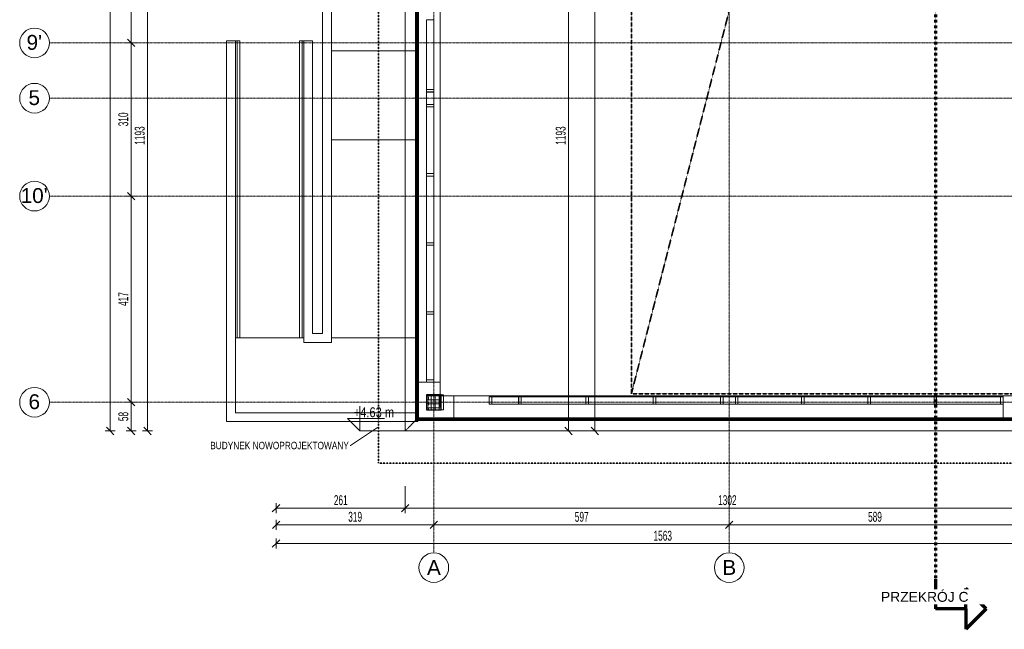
# Model space of a CAD drawing. Header units: millimetres. Extents: x -57350 to 14871, y -25411 to 16830.
# Tile 1 of 66: x -56467 to -36558, y -25411 to -13094. Entities that reach past the tile are written whole.
import ezdxf

# ---------------------------------------------------------------- set-up
doc = ezdxf.new("R2010")
doc.units = ezdxf.units.MM
for name, pattern in [('__FK_przerywana', [3.2004, 1.6002, -1.6002]), ('Abgebrochen', [7.14375, 4.7625, -2.38125]), ('Kreska', [6.35, 3.175, -3.175]), ('Linia siatki', [22.225, 12.7, -3.175, 3.175, -3.175])]:
    doc.linetypes.add(name, pattern=pattern)
for name, color, linetype, lineweight in [('A-ANNO-DIMS', 7, 'Continuous', 5), ('A-ANNO-DIMS-100', 7, 'Continuous', 5), ('A-AREA', 7, 'Continuous', 5), ('A-DETL-MBND', 7, 'Continuous', 5), ('A-FLOR', 7, 'Continuous', 5), ('A-FLOR-HRAL', 7, 'Continuous', 5), ('A-GENM-HDLN', 7, 'Continuous', 5), ('A-GLAZ-CWMG', 7, 'Continuous', 5), ('A-WALL', 7, 'Continuous', 5), ('G-ANNO-DIMS', 7, 'Continuous', 5), ('G-ANNO-SYMB', 7, 'Continuous', 5), ('G-ANNO-TEXT', 7, 'Continuous', 5), ('S-COLS-HDLN', 7, 'Kreska', 5), ('S-COLS-SYMB', 7, 'Continuous', 25), ('S-GRID', 7, 'Continuous', 5), ('S-GRID-IDEN', 7, 'Continuous', 5)]:
    doc.layers.add(name, color=color, linetype=linetype, lineweight=lineweight)
doc.layers.add('A-DETL', color=7, linetype='Continuous', lineweight=5, true_color=0x00a600)
doc.styles.add('Arial', font='arial.ttf', dxfattribs={"height": 200})
doc.styles.add('Arial_1', font='arial.ttf', dxfattribs={"height": 300})
doc.styles.add('Arial_2', font='arial.ttf', dxfattribs={"width": 0.8, "height": 200})
doc.styles.add('Arial_4', font='arial.ttf', dxfattribs={"width": 0.8, "height": 150})
doc.styles.add('Arial_5', font='arial.ttf', dxfattribs={"width": 0.6, "height": 200})
doc.dimstyles.new('standard_wielkość_otworów', dxfattribs={"dimscale": 304.8, "dimtxt": 204.05188, "dimasz": 0.492126, "dimexe": 0.328084, "dimexo": 0.0625, "dimgap": 0, "dimtad": 1, "dimdec": 0, "dimlfac": 0.1, "dimzin": 0, "dimdsep": 46, "dimtxsty": 'Arial_5', "dimblk1": 'OBLIQUE', "dimblk2": 'OBLIQUE', "dimsah": 1, "dimcen": 0.09, "dimazin": 0, "dimtfac": 1, "dimtdec": 4, "dimtix": 1, "dimtmove": 0, "dimatfit": 3, "dimfxl": 0.328084, "dimfxlon": 1, "dimtvp": 1, "dimtolj": 1, "dimtzin": 0, "dimarcsym": 2})

# ---------------------------------------------------------------- blocks, each defined once
blk = doc.blocks.new('Prostokątny szpros - 50 x 150mm-1736145-RZUT PIĘTRA I')
at = {"layer": 'A-GLAZ-CWMG', "color": 253, "true_color": 0xaaaaaa}
for p, q in [((0, 75), (-50, 75)), ((-50, 75), (-50, -75)), ((0, -75), (0, 75)), ((-50, -75), (0, -75))]:
    blk.add_line(p, q, dxfattribs=at)
blk = doc.blocks.new('Prostokątny szpros - 50 x 150mm-1736108-RZUT PIĘTRA I')
at = {"layer": 'A-GLAZ-CWMG', "color": 253, "true_color": 0xaaaaaa}
for p, q in [((25, 75), (-25, 75)), ((-25, 75), (-25, -75)), ((25, -75), (25, 75)), ((-25, -75), (25, -75))]:
    blk.add_line(p, q, dxfattribs=at)
blk = doc.blocks.new('Prostokątny szpros - 50 x 150mm-1766809-RZUT PIĘTRA I')
at = {"layer": 'A-GLAZ-CWMG', "color": 253, "true_color": 0xaaaaaa}
for p, q in [((-48094, 3877), (-48244, 3877)), ((-48244, 3877), (-48244, 3627)), ((-48094, 3627), (-48094, 3877)), ((-48244, 3627), (-48094, 3627))]:
    blk.add_line(p, q, dxfattribs=at)
blk = doc.blocks.new('Prostokątny szpros - 50 x 150mm-1770097-RZUT PIĘTRA I')
at = {"layer": 'A-GLAZ-CWMG', "color": 253, "true_color": 0xaaaaaa}
for p, q in [((-48094, -16253), (-48244, -16253)), ((-48244, -16253), (-48244, -17600)), ((-48094, -17600), (-48094, -16253)), ((-48244, -17600), (-48094, -17600))]:
    blk.add_line(p, q, dxfattribs=at)
blk = doc.blocks.new('Prostokątny szpros - 50 x 150mm-1736293-RZUT PIĘTRA I')
at = {"layer": 'A-GLAZ-CWMG', "color": 253, "true_color": 0xaaaaaa}
for p, q in [((-50, -75), (-50, 75)), ((-50, 75), (0, 75)), ((0, 75), (0, -75)), ((0, -75), (-50, -75))]:
    blk.add_line(p, q, dxfattribs=at)
blk = doc.blocks.new('Prostokątny szpros - 50 x 150mm-1736294-RZUT PIĘTRA I')
at = {"layer": 'A-GLAZ-CWMG', "color": 253, "true_color": 0xaaaaaa}
for p, q in [((0, 75), (-50, 75)), ((-50, 75), (-50, -75)), ((0, -75), (0, 75)), ((-50, -75), (0, -75))]:
    blk.add_line(p, q, dxfattribs=at)
blk = doc.blocks.new('Prostokątny szpros - 50 x 150mm-1768518-RZUT PIĘTRA I')
at = {"layer": 'A-GLAZ-CWMG', "color": 253, "true_color": 0xaaaaaa}
for p, q in [((-46923, -20711), (-46923, -20861)), ((-46378, -20711), (-46923, -20711)), ((-46923, -20861), (-46378, -20861)), ((-46378, -20861), (-46378, -20711))]:
    blk.add_line(p, q, dxfattribs=at)
blk = doc.blocks.new('Prostokątny szpros - 50 x 150mm-1736290-RZUT PIĘTRA I')
at = {"layer": 'A-GLAZ-CWMG', "color": 253, "true_color": 0xaaaaaa}
for p, q in [((25, 75), (-25, 75)), ((-25, 75), (-25, -75)), ((25, -75), (25, 75)), ((-25, -75), (25, -75))]:
    blk.add_line(p, q, dxfattribs=at)
blk = doc.blocks.new('Prostokątny szpros - 50 x 150mm-1769684-RZUT PIĘTRA I')
at = {"layer": 'A-GLAZ-CWMG', "color": 253, "true_color": 0xaaaaaa}
for p, q in [((-37928, -20711), (-37928, -20861)), ((-36633, -20711), (-37928, -20711)), ((-37928, -20861), (-36633, -20861)), ((-36633, -20861), (-36633, -20711))]:
    blk.add_line(p, q, dxfattribs=at)
blk = doc.blocks.new('Prostokątny szpros - 50 x 150mm-1765347-RZUT PIĘTRA I')
at = {"layer": 'A-GLAZ-CWMG', "color": 253, "true_color": 0xaaaaaa}
for p, q in [((-39267, -20711), (-39267, -20861)), ((-37978, -20711), (-39267, -20711)), ((-39267, -20861), (-37978, -20861)), ((-37978, -20861), (-37978, -20711))]:
    blk.add_line(p, q, dxfattribs=at)
blk = doc.blocks.new('Prostokątny szpros - 50 x 150mm-1765290-RZUT PIĘTRA I')
at = {"layer": 'A-GLAZ-CWMG', "color": 253, "true_color": 0xaaaaaa}
for p, q in [((-42245, -20711), (-42245, -20861)), ((-41995, -20711), (-42245, -20711)), ((-42245, -20861), (-41995, -20861)), ((-41995, -20861), (-41995, -20711))]:
    blk.add_line(p, q, dxfattribs=at)
blk = doc.blocks.new('Prostokątny szpros - 50 x 150mm-1765318-RZUT PIĘTRA I')
at = {"layer": 'A-GLAZ-CWMG', "color": 253, "true_color": 0xaaaaaa}
for p, q in [((-43606, -20711), (-43606, -20861)), ((-42295, -20711), (-43606, -20711)), ((-43606, -20861), (-42295, -20861)), ((-42295, -20861), (-42295, -20711))]:
    blk.add_line(p, q, dxfattribs=at)
blk = doc.blocks.new('Prostokątny szpros - 50 x 150mm-1765320-RZUT PIĘTRA I')
at = {"layer": 'A-GLAZ-CWMG', "color": 253, "true_color": 0xaaaaaa}
for p, q in [((-46328, -20711), (-46328, -20861)), ((-45017, -20711), (-46328, -20711)), ((-46328, -20861), (-45017, -20861)), ((-45017, -20861), (-45017, -20711))]:
    blk.add_line(p, q, dxfattribs=at)
blk = doc.blocks.new('Prostokątny szpros - 50 x 150mm-1770099-RZUT PIĘTRA I')
at = {"layer": 'A-GLAZ-CWMG', "color": 253, "true_color": 0xaaaaaa}
for p, q in [((-48094, -19047), (-48244, -19047)), ((-48244, -19047), (-48244, -20369)), ((-48094, -20369), (-48094, -19047)), ((-48244, -20369), (-48094, -20369))]:
    blk.add_line(p, q, dxfattribs=at)
blk = doc.blocks.new('Prostokątny szpros - 50 x 150mm-1766945-RZUT PIĘTRA I')
at = {"layer": 'A-GLAZ-CWMG', "color": 253, "true_color": 0xaaaaaa}
for p, q in [((-48094, 2116), (-48244, 2116)), ((-48244, 2116), (-48244, 705)), ((-48094, 705), (-48094, 2116)), ((-48244, 705), (-48094, 705))]:
    blk.add_line(p, q, dxfattribs=at)
blk = doc.blocks.new('Poręcz - Poręcz-1724559-RZUT PIĘTRA I')
at = {"layer": 'A-FLOR-HRAL', "color": 253, "true_color": 0xaaaaaa}
for p, q in [((-50808, -19524), (-50808, -13524)), ((-50758, -19524), (-50758, -13524))]:
    blk.add_line(p, q, dxfattribs=at)
at = {"layer": 'A-FLOR-HRAL', "color": 253, "true_color": 0xaaaaaa, "flags": 128}
for points in [[(-50758, -13524), (-50759, -13524), (-50762, -13524), (-50766, -13524), (-50771, -13524), (-50777, -13524), (-50783, -13524), (-50790, -13524), (-50796, -13524), (-50801, -13524), (-50805, -13524), (-50808, -13524), (-50808, -13524)], [(-50723, -13524), (-50727, -13524), (-50733, -13524), (-50740, -13524), (-50746, -13524), (-50751, -13524), (-50755, -13524), (-50758, -13524), (-50758, -13524)]]:
    blk.add_lwpolyline(points, dxfattribs=at)
blk = doc.blocks.new('Poręcz - Poręcz-1734807-RZUT PIĘTRA I')
at = {"layer": 'A-FLOR-HRAL', "color": 253, "true_color": 0xaaaaaa}
for p, q in [((-52068, -13524), (-52068, -19524)), ((-52018, -13524), (-52018, -19524))]:
    blk.add_line(p, q, dxfattribs=at)
at = {"layer": 'A-FLOR-HRAL', "color": 253, "true_color": 0xaaaaaa, "flags": 128}
for points in [[(-52068, -13524), (-52069, -13524), (-52072, -13524), (-52076, -13524), (-52081, -13524), (-52087, -13524), (-52093, -13524), (-52100, -13524), (-52103, -13524)], [(-52018, -13524), (-52019, -13524), (-52022, -13524), (-52026, -13524), (-52031, -13524), (-52037, -13524), (-52043, -13524), (-52050, -13524), (-52056, -13524), (-52061, -13524), (-52065, -13524), (-52068, -13524), (-52068, -13524)]]:
    blk.add_lwpolyline(points, dxfattribs=at)
blk = doc.blocks.new('Prostokątny szpros - 50 x 150mm-1765349-RZUT PIĘTRA I')
at = {"layer": 'A-GLAZ-CWMG', "color": 253, "true_color": 0xaaaaaa}
for p, q in [((-41945, -20711), (-41945, -20861)), ((-40656, -20711), (-41945, -20711)), ((-41945, -20861), (-40656, -20861)), ((-40656, -20861), (-40656, -20711))]:
    blk.add_line(p, q, dxfattribs=at)
blk = doc.blocks.new('Modele ogólne 1 - Modele ogólne 1-1641072-RZUT PIĘTRA I')
at = {"layer": 'A-DETL-MBND'}
for p, q in [((-48405, -21136), (-48405, -9208)), ((-48673, -9476), (-48673, -21404)), ((-35921, -21136), (-48405, -21136)), ((-48673, -21404), (-35653, -21404))]:
    blk.add_line(p, q, dxfattribs=at)
at = {"layer": 'A-GENM-HDLN'}
for p, q in [((-48463, -21194), (-48463, -9266)), ((-48463, -21194), (-48463, -9266)), ((-48453, -9256), (-48453, -21184)), ((-48443, -9246), (-48443, -21174)), ((-48433, -21164), (-48433, -9236)), ((-48433, -21164), (-48433, -9236)), ((-48423, -9226), (-48423, -21154)), ((-48670, -21401), (-48670, -9473)), ((-35864, -21194), (-48463, -21194)), ((-35863, -21194), (-48463, -21194)), ((-48453, -21184), (-35873, -21184)), ((-48443, -21174), (-35883, -21174)), ((-35894, -21164), (-48433, -21164)), ((-35893, -21164), (-48433, -21164)), ((-48423, -21154), (-35903, -21154)), ((-35657, -21401), (-48670, -21401))]:
    blk.add_line(p, q, dxfattribs=at)
blk.add_open_spline([(-48670, -21401), (-48664, -21394), (-48650, -21381), (-48631, -21362), (-48615, -21346), (-48603, -21334), (-48590, -21321), (-48576, -21307), (-48559, -21290), (-48543, -21274), (-48523, -21254), (-48502, -21233), (-48482, -21213), (-48469, -21200), (-48464, -21195), (-48464, -21194)], degree=3, knots=[-1, -1, -1, -1, -0.9375, -0.875, -0.8125, -0.78125, -0.75, -0.6875, -0.625, -0.5625, -0.5, -0.375, -0.25, -0.125, 0, 0, 0, 0], dxfattribs=at)
for points in [[(-48464, -21194), (-48463, -21194), (-48463, -21194), (-48463, -21194)], [(-48463, -21194), (-48463, -21194), (-48463, -21194), (-48463, -21194)], [(-48443, -21174), (-48441, -21172), (-48436, -21167), (-48433, -21164), (-48433, -21164), (-48433, -21164)], [(-48673, -21404), (-48673, -21404), (-48672, -21403), (-48671, -21402), (-48670, -21401)]]:
    blk.add_open_spline(points, degree=3, dxfattribs=at)
blk = doc.blocks.new('SKo Słup prefabrykowany ___FK_04_0 - S1 30X30-V7-RZUT PIĘTRA I')
at = {"layer": 'S-COLS-HDLN', "linetype": 'Continuous'}
h = blk.add_hatch(dxfattribs=at)
h.set_pattern_fill('FP_4', color=256, style=0, pattern_type=2)
h.set_pattern_definition([(0, (48093.416, 20824.41), (0, 80), []), (90, (48093.416, 20824.41), (-80, 5e-15), [])])
h.paths.add_polyline_path([(150, -150), (150, 150), (-150, 150), (-150, -150)])
at = {"layer": 'S-COLS-SYMB'}
for p, q in [((-150, 150), (-150, -150)), ((150, 150), (-150, 150)), ((150, -150), (150, 150)), ((-150, -150), (150, -150))]:
    blk.add_line(p, q, dxfattribs=at)
blk = doc.blocks.new('Siatka - SOsi_Sybol osi-348494-RZUT PIĘTRA I')
at = {"layer": 'S-GRID-IDEN', "color": 142, "true_color": 0x0080c0}
blk.add_circle((0, 0), 3, dxfattribs=at)
blk = doc.blocks.new('DIMBLOCK141-RZUT PIĘTRA I')
at = {"layer": 'A-ANNO-DIMS-100', "color": 250, "true_color": 0x303030, "transparency": 16777216}
for p, q in [((-54636, 10416), (-54736, 10416)), ((-54636, 10416), (-54711, 10491)), ((-54636, 10416), (-54636, -21404)), ((-54636, 10416), (-54561, 10341)), ((-54636, 10416), (-54536, 10416)), ((-54636, -21404), (-54736, -21404)), ((-54636, -21404), (-54711, -21329)), ((-54636, -21404), (-54561, -21479)), ((-54636, -21404), (-54536, -21404))]:
    blk.add_line(p, q, dxfattribs=at)
at = {"layer": 'A-ANNO-DIMS-100', "color": 0, "transparency": 16777216, "insert": (-54896, -5676), "char_height": 200, "width": 436.98, "attachment_point": 1, "rotation": 90, "line_spacing_factor": 0.941778, "style": 'Arial_5'}
blk.add_mtext('3182', dxfattribs=at)
blk = doc.blocks.new('_Oblique')
at = {"color": 0, "linetype": 'ByBlock', "lineweight": -2}
blk.add_line((-0.5, -0.5), (0.5, 0.5), dxfattribs=at)
blk = doc.blocks.new('DIMBLOCK151-RZUT PIĘTRA I')
at = {"layer": 'A-ANNO-DIMS-100', "color": 250, "true_color": 0x303030, "transparency": 16777216}
for p, q in [((-54212, -11194), (-54287, -11119)), ((-54212, -11194), (-54312, -11194)), ((-54212, -11194), (-54212, -13564)), ((-54212, -11194), (-54137, -11269)), ((-54212, -11194), (-54112, -11194)), ((-54212, -13564), (-54287, -13489)), ((-54212, -13564), (-54312, -13564)), ((-54212, -13564), (-54137, -13639)), ((-54212, -13564), (-54112, -13564))]:
    blk.add_line(p, q, dxfattribs=at)
at = {"layer": 'A-ANNO-DIMS-100', "color": 0, "transparency": 16777216, "insert": (-54472, -12516), "char_height": 200, "width": 327.74, "attachment_point": 1, "rotation": 90, "line_spacing_factor": 0.941778, "style": 'Arial_5'}
blk.add_mtext('237', dxfattribs=at)
blk = doc.blocks.new('DIMBLOCK152-RZUT PIĘTRA I')
at = {"layer": 'A-ANNO-DIMS-100', "color": 250, "true_color": 0x303030, "transparency": 16777216}
for p, q in [((-54212, -13564), (-54287, -13489)), ((-54212, -13564), (-54312, -13564)), ((-54212, -13564), (-54212, -16659)), ((-54212, -13564), (-54137, -13639)), ((-54212, -13564), (-54112, -13564)), ((-54212, -16659), (-54312, -16659)), ((-54212, -16659), (-54287, -16584)), ((-54212, -16659), (-54137, -16734)), ((-54212, -16659), (-54112, -16659))]:
    blk.add_line(p, q, dxfattribs=at)
at = {"layer": 'A-ANNO-DIMS-100', "color": 0, "transparency": 16777216, "insert": (-54472, -15248), "char_height": 200, "width": 327.74, "attachment_point": 1, "rotation": 90, "line_spacing_factor": 0.941778, "style": 'Arial_5'}
blk.add_mtext('310', dxfattribs=at)
blk = doc.blocks.new('DIMBLOCK153-RZUT PIĘTRA I')
at = {"layer": 'A-ANNO-DIMS-100', "color": 250, "true_color": 0x303030, "transparency": 16777216}
for p, q in [((-54212, -16659), (-54312, -16659)), ((-54212, -16659), (-54287, -16584)), ((-54212, -16659), (-54212, -20824)), ((-54212, -16659), (-54137, -16734)), ((-54212, -16659), (-54112, -16659)), ((-54212, -20824), (-54312, -20824)), ((-54212, -20824), (-54287, -20749)), ((-54212, -20824), (-54137, -20899)), ((-54212, -20824), (-54112, -20824))]:
    blk.add_line(p, q, dxfattribs=at)
at = {"layer": 'A-ANNO-DIMS-100', "color": 0, "transparency": 16777216, "insert": (-54472, -18878), "char_height": 200, "width": 327.74, "attachment_point": 1, "rotation": 90, "line_spacing_factor": 0.941778, "style": 'Arial_5'}
blk.add_mtext('417', dxfattribs=at)
blk = doc.blocks.new('DIMBLOCK154-RZUT PIĘTRA I')
at = {"layer": 'A-ANNO-DIMS-100', "color": 250, "true_color": 0x303030, "transparency": 16777216}
for p, q in [((-54212, -20824), (-54312, -20824)), ((-54212, -20824), (-54287, -20749)), ((-54212, -20824), (-54212, -21404)), ((-54212, -20824), (-54137, -20899)), ((-54212, -20824), (-54112, -20824)), ((-54212, -21404), (-54312, -21404)), ((-54212, -21404), (-54287, -21329)), ((-54212, -21404), (-54137, -21479)), ((-54212, -21404), (-54112, -21404))]:
    blk.add_line(p, q, dxfattribs=at)
at = {"layer": 'A-ANNO-DIMS-100', "color": 0, "transparency": 16777216, "insert": (-54472, -21205), "char_height": 200, "width": 218.49, "attachment_point": 1, "rotation": 90, "line_spacing_factor": 0.941778, "style": 'Arial_5'}
blk.add_mtext('58', dxfattribs=at)
blk = doc.blocks.new('DIMBLOCK157-RZUT PIĘTRA I')
at = {"layer": 'A-ANNO-DIMS-100', "color": 250, "true_color": 0x303030, "transparency": 16777216}
for p, q in [((-53881, -9476), (-53981, -9476)), ((-53881, -9476), (-53956, -9401)), ((-53881, -9476), (-53881, -21404)), ((-53881, -9476), (-53806, -9551)), ((-53881, -9476), (-53781, -9476)), ((-53881, -21404), (-53981, -21404)), ((-53881, -21404), (-53956, -21329)), ((-53881, -21404), (-53806, -21479)), ((-53881, -21404), (-53781, -21404))]:
    blk.add_line(p, q, dxfattribs=at)
at = {"layer": 'A-ANNO-DIMS-100', "color": 0, "transparency": 16777216, "insert": (-54141, -15622), "char_height": 200, "width": 436.98, "attachment_point": 1, "rotation": 90, "line_spacing_factor": 0.941778, "style": 'Arial_5'}
blk.add_mtext('1193', dxfattribs=at)
blk = doc.blocks.new('DIMBLOCK158-RZUT PIĘTRA I')
at = {"layer": 'A-ANNO-DIMS-100', "color": 250, "true_color": 0x303030, "transparency": 16777216}
for p, q in [((-48673, -22962), (-48673, -22520)), ((-51284, -22962), (-51284, -22862)), ((-51284, -22962), (-51209, -22887)), ((-48673, -22962), (-48598, -22887)), ((-51284, -22962), (-51359, -23037)), ((-51284, -22962), (-48673, -22962)), ((-51284, -22962), (-51284, -23062)), ((-48673, -22962), (-48748, -23037)), ((-48673, -22962), (-48673, -23062))]:
    blk.add_line(p, q, dxfattribs=at)
at = {"layer": 'A-ANNO-DIMS-100', "color": 0, "transparency": 16777216, "insert": (-50115, -22702), "char_height": 200, "width": 327.74, "attachment_point": 1, "line_spacing_factor": 0.941778, "style": 'Arial_5'}
blk.add_mtext('261', dxfattribs=at)
blk = doc.blocks.new('DIMBLOCK159-RZUT PIĘTRA I')
at = {"layer": 'A-ANNO-DIMS-100', "color": 250, "true_color": 0x303030, "transparency": 16777216}
for p, q in [((-48673, -22962), (-48673, -22520)), ((-48673, -22962), (-48598, -22887)), ((-35653, -22962), (-35653, -22862)), ((-35653, -22962), (-35578, -22887)), ((-48673, -22962), (-48748, -23037)), ((-48673, -22962), (-35653, -22962)), ((-48673, -22962), (-48673, -23062)), ((-35653, -22962), (-35728, -23037)), ((-35653, -22962), (-35653, -23062))]:
    blk.add_line(p, q, dxfattribs=at)
at = {"layer": 'A-ANNO-DIMS-100', "color": 0, "transparency": 16777216, "insert": (-42345, -22702), "char_height": 200, "width": 436.98, "attachment_point": 1, "line_spacing_factor": 0.941778, "style": 'Arial_5'}
blk.add_mtext('1302', dxfattribs=at)
blk = doc.blocks.new('DIMBLOCK160-RZUT PIĘTRA I')
at = {"layer": 'A-ANNO-DIMS-100', "color": 250, "true_color": 0x303030, "transparency": 16777216}
for p, q in [((-51281, -23298), (-51281, -23198)), ((-51281, -23298), (-51206, -23223)), ((-48093, -23298), (-48093, -23198)), ((-48093, -23298), (-48018, -23223)), ((-51281, -23298), (-51356, -23373)), ((-51281, -23298), (-48093, -23298)), ((-51281, -23298), (-51281, -23398)), ((-48093, -23298), (-48168, -23373)), ((-48093, -23298), (-48093, -23398))]:
    blk.add_line(p, q, dxfattribs=at)
at = {"layer": 'A-ANNO-DIMS-100', "color": 0, "transparency": 16777216, "insert": (-49824, -23038), "char_height": 200, "width": 327.74, "attachment_point": 1, "line_spacing_factor": 0.941778, "style": 'Arial_5'}
blk.add_mtext('319', dxfattribs=at)
blk = doc.blocks.new('DIMBLOCK161-RZUT PIĘTRA I')
at = {"layer": 'A-ANNO-DIMS-100', "color": 250, "true_color": 0x303030, "transparency": 16777216}
for p, q in [((-48093, -23298), (-48093, -23198)), ((-48093, -23298), (-48018, -23223)), ((-42120, -23298), (-42120, -23198)), ((-42120, -23298), (-42045, -23223)), ((-48093, -23298), (-48168, -23373)), ((-48093, -23298), (-42120, -23298)), ((-48093, -23298), (-48093, -23398)), ((-42120, -23298), (-42195, -23373)), ((-42120, -23298), (-42120, -23398))]:
    blk.add_line(p, q, dxfattribs=at)
at = {"layer": 'A-ANNO-DIMS-100', "color": 0, "transparency": 16777216, "insert": (-45243, -23038), "char_height": 200, "width": 327.74, "attachment_point": 1, "line_spacing_factor": 0.941778, "style": 'Arial_5'}
blk.add_mtext('597', dxfattribs=at)
blk = doc.blocks.new('DIMBLOCK162-RZUT PIĘTRA I')
at = {"layer": 'A-ANNO-DIMS-100', "color": 250, "true_color": 0x303030, "transparency": 16777216}
for p, q in [((-42120, -23298), (-42120, -23198)), ((-42120, -23298), (-42045, -23223)), ((-36233, -23298), (-36233, -23198)), ((-36233, -23298), (-36158, -23223)), ((-42120, -23298), (-42195, -23373)), ((-42120, -23298), (-36233, -23298)), ((-42120, -23298), (-42120, -23398)), ((-36233, -23298), (-36308, -23373)), ((-36233, -23298), (-36233, -23398))]:
    blk.add_line(p, q, dxfattribs=at)
at = {"layer": 'A-ANNO-DIMS-100', "color": 0, "transparency": 16777216, "insert": (-39313, -23038), "char_height": 200, "width": 327.74, "attachment_point": 1, "line_spacing_factor": 0.941778, "style": 'Arial_5'}
blk.add_mtext('589', dxfattribs=at)
blk = doc.blocks.new('DIMBLOCK164-RZUT PIĘTRA I')
at = {"layer": 'A-ANNO-DIMS-100', "color": 250, "true_color": 0x303030, "transparency": 16777216}
for p, q in [((-51284, -23679), (-51359, -23754)), ((-51284, -23679), (-51284, -23579)), ((-51284, -23679), (-51209, -23604)), ((-51284, -23679), (-35653, -23679)), ((-51284, -23679), (-51284, -23779)), ((-35653, -23679), (-35728, -23754)), ((-35653, -23679), (-35653, -23579)), ((-35653, -23679), (-35578, -23604)), ((-35653, -23679), (-35653, -23779))]:
    blk.add_line(p, q, dxfattribs=at)
at = {"layer": 'A-ANNO-DIMS-100', "color": 0, "transparency": 16777216, "insert": (-43651, -23420), "char_height": 200, "width": 436.98, "attachment_point": 1, "line_spacing_factor": 0.941778, "style": 'Arial_5'}
blk.add_mtext('1563', dxfattribs=at)
blk = doc.blocks.new('Rzędne punktów - Znacznik rzędnej-348474-RZUT PIĘTRA I')
at = {"layer": 'G-ANNO-DIMS'}
for p, q in [((0, 0), (0, 5)), ((-2.5, 2.5), (0, 0)), ((-2.5, 2.5), (5, 2.5))]:
    blk.add_line(p, q, dxfattribs=at)
blk = doc.blocks.new('Przekrój - znacznik przekroju strzałka-348499-RZUT PIĘTRA I')
at = {"layer": 'G-ANNO-SYMB', "lineweight": 70}
for p, q in [((-6, 10.22), (-10.11, 6.11)), ((-6, 10.22), (-1.89, 6.11)), ((-6, 6.11), (-10.11, 6.11)), ((-6, 6.11), (-6, 0)), ((-6, 6.11), (-1.89, 6.11)), ((0, 0), (-6, 0))]:
    blk.add_line(p, q, dxfattribs=at)
blk = doc.blocks.new('DIMBLOCK263-RZUT PIĘTRA I')
at = {"layer": 'A-ANNO-DIMS-100', "color": 250, "true_color": 0x303030, "transparency": 16777216}
for p, q in [((-44836, 10416), (-44936, 10416)), ((-44836, 10416), (-44911, 10491)), ((-44836, 10416), (-44836, -21404)), ((-44836, 10416), (-44761, 10341)), ((-44836, 10416), (-44736, 10416)), ((-44836, -21404), (-44936, -21404)), ((-44836, -21404), (-44911, -21329)), ((-44836, -21404), (-44761, -21479)), ((-44836, -21404), (-44736, -21404))]:
    blk.add_line(p, q, dxfattribs=at)
at = {"layer": 'A-ANNO-DIMS-100', "color": 0, "transparency": 16777216, "insert": (-45096, -5676), "char_height": 200, "width": 436.98, "attachment_point": 1, "rotation": 90, "line_spacing_factor": 0.941778, "style": 'Arial_5'}
blk.add_mtext('3182', dxfattribs=at)
blk = doc.blocks.new('DIMBLOCK264-RZUT PIĘTRA I')
at = {"layer": 'A-ANNO-DIMS-100', "color": 250, "true_color": 0x303030, "transparency": 16777216}
for p, q in [((-45369, -9476), (-45469, -9476)), ((-45369, -9476), (-45444, -9401)), ((-45369, -21404), (-45369, -9476)), ((-45369, -9476), (-45294, -9551)), ((-45369, -9476), (-45269, -9476)), ((-45369, -21404), (-45469, -21404)), ((-45369, -21404), (-45444, -21329)), ((-45369, -21404), (-45294, -21479)), ((-45369, -21404), (-45269, -21404))]:
    blk.add_line(p, q, dxfattribs=at)
at = {"layer": 'A-ANNO-DIMS-100', "color": 0, "transparency": 16777216, "insert": (-45629, -15622), "char_height": 200, "width": 436.98, "attachment_point": 1, "rotation": 90, "line_spacing_factor": 0.941778, "style": 'Arial_5'}
blk.add_mtext('1193', dxfattribs=at)

msp = doc.modelspace()

# ---------------------------------------------------------------- linework, layer by layer
at = {"layer": 'A-AREA', "color": 253, "true_color": 0xaaaaaa}
for p, q in [((-47963.41602, -20694.40745), (-48188.41602, -20694.40745)), ((-47963.41602, -20919.40745), (-47963.41602, -20694.40745))]:
    msp.add_line(p, q, dxfattribs=at)
at = {"layer": 'A-DETL', "color": 1, "linetype": 'Abgebrochen', "lineweight": 35, "true_color": 0xff0000}
for p, q in [((-44099.41602, 9667.59255), (-44099.41602, -20656.40745)), ((-36353.41602, 9667.59255), (-44099.41602, -20656.40745)), ((-44099.41602, -20656.40745), (-36353.41602, -20656.40745))]:
    msp.add_line(p, q, dxfattribs=at)
at = {"layer": 'A-DETL', "color": 4, "linetype": '__FK_przerywana', "lineweight": 35, "true_color": 0x00ffff}
for p, q in [((-49213.41602, -11959.40745), (-49213.41602, -22054.40745)), ((-49213.41602, -22054.40745), (-34413.41602, -22054.40745))]:
    msp.add_line(p, q, dxfattribs=at)
at = {"layer": 'A-FLOR', "color": 253, "true_color": 0xaaaaaa}
for p, q in [((-47963.41602, -20694.40745), (-47963.41602, 9705.59255)), ((-48413.41602, -9224.40745), (-48413.41602, -21034.40745)), ((-48413.41602, -13724.40745), (-50163.41602, -13724.40745)), ((-50163.41602, -15524.40745), (-48413.41602, -15524.40745)), ((-52103.41602, -19524.40745), (-50723.41602, -19524.40745)), ((-48413.41602, -19524.40745), (-50163.41602, -19524.40745)), ((-36363.41602, -20694.40745), (-47963.41602, -20694.40745))]:
    msp.add_line(p, q, dxfattribs=at)
at = {"layer": 'A-WALL', "color": 253, "true_color": 0xaaaaaa}
for p, q in [((-50343.41602, -9224.40745), (-50343.41602, -19434.40745)), ((-50163.41602, -19614.40745), (-50163.41602, -9224.40745)), ((-52283.41602, -13524.40745), (-52283.41602, -21214.40745)), ((-52283.41602, -13524.40745), (-52103.41602, -13524.40745)), ((-52103.41602, -21034.40745), (-52103.41602, -13524.40745)), ((-50723.41602, -13524.40745), (-50723.41602, -19614.40745)), ((-50723.41602, -13524.40745), (-50543.41602, -13524.40745)), ((-50543.41602, -19434.40745), (-50543.41602, -13524.40745)), ((-50343.41602, -19434.40745), (-50543.41602, -19434.40745)), ((-50723.41602, -19614.40745), (-50163.41602, -19614.40745)), ((-47963.41602, -20419.40745), (-48413.41602, -20419.40745)), ((-47900.41602, -20694.40745), (-47900.41602, -20974.40745)), ((-47688.41602, -20694.40745), (-47688.41602, -21144.40745)), ((-36583.41602, -20694.40745), (-36583.41602, -21144.40745)), ((-48413.41602, -21034.40745), (-52103.41602, -21034.40745)), ((-48413.41602, -21034.40745), (-48413.41602, -21214.40745)), ((-47900.41602, -20974.40745), (-47963.41602, -20974.40745)), ((-52283.41602, -21214.40745), (-48413.41602, -21214.40745)), ((-48413.41602, -21144.40745), (-35913.41602, -21144.40745))]:
    msp.add_line(p, q, dxfattribs=at)
at = {"layer": 'G-ANNO-DIMS', "color": 1, "true_color": 0xff0000}
msp.add_line((-48673.41602, -21404.40745), (-49590.24833, -21404.40745), dxfattribs=at)
at = {"layer": 'G-ANNO-SYMB', "linetype": 'Kreska', "lineweight": 70}
msp.add_line((-37949.42839, 15722.46911), (-37949.42839, -24399.8405), dxfattribs=at)
at = {"layer": 'G-ANNO-TEXT', "color": 4, "true_color": 0x00ffff}
for p, q in [((-49232.6426, -21332.98203), (-49778.55372, -21697.88852)), ((-49778.55372, -21697.88852), (-49783.51205, -21697.88852))]:
    msp.add_line(p, q, dxfattribs=at)
at = {"layer": 'S-COLS-HDLN'}
msp.add_line((-48200.41602, -20974.40745), (-48200.41602, -20674.40745), dxfattribs=at)
at = {"layer": 'S-COLS-SYMB', "lineweight": 18}
for p, q in [((-47943.41602, -20674.40745), (-47900.41602, -20674.40745)), ((-47900.41602, -20674.40745), (-47900.41602, -20694.40745)), ((-47900.41602, -20694.40745), (-47900.41602, -20974.40745)), ((-47900.41602, -20974.40745), (-47943.41602, -20974.40745))]:
    msp.add_line(p, q, dxfattribs=at)
at = {"layer": 'S-GRID', "linetype": 'Linia siatki'}
for p, q in [((-48093.41602, 15853.26345), (-48093.41602, -23865.32553)), ((-42120.41602, 15853.26345), (-42120.41602, -23865.32553)), ((-55866.74056, -13564.40745), (1287.74041, -13564.40745)), ((-55866.74056, -14680.40745), (1287.74041, -14680.40745)), ((-55866.74056, -16659.40745), (1287.74041, -16659.40745)), ((-55866.74056, -20824.40745), (1287.74041, -20824.40745))]:
    msp.add_line(p, q, dxfattribs=at)

# ---------------------------------------------------------------- block references
at = {"layer": 'A-FLOR-HRAL', "color": 253, "true_color": 0xaaaaaa}
for name in ['Poręcz - Poręcz-1734807-RZUT PIĘTRA I', 'Poręcz - Poręcz-1724559-RZUT PIĘTRA I']:
    msp.add_blockref(name, (0, 0), dxfattribs=at)
at = {"layer": 'A-GENM-HDLN'}
msp.add_blockref('Modele ogólne 1 - Modele ogólne 1-1641072-RZUT PIĘTRA I', (0, 0), dxfattribs=at)
at = {"layer": 'A-GLAZ-CWMG', "color": 253, "true_color": 0xaaaaaa}
for name, p in [('Prostokątny szpros - 50 x 150mm-1766945-RZUT PIĘTRA I', (0, -15210)), ('Prostokątny szpros - 50 x 150mm-1766809-RZUT PIĘTRA I', (0, -18432)), ('Prostokątny szpros - 50 x 150mm-1770097-RZUT PIĘTRA I', (0, 1397.25)), ('Prostokątny szpros - 50 x 150mm-1770097-RZUT PIĘTRA I', (0, 0)), ('Prostokątny szpros - 50 x 150mm-1770097-RZUT PIĘTRA I', (0, -1397.25)), ('Prostokątny szpros - 50 x 150mm-1770099-RZUT PIĘTRA I', (0, 0)), ('Prostokątny szpros - 50 x 150mm-1768518-RZUT PIĘTRA I', (0, 0)), ('Prostokątny szpros - 50 x 150mm-1765320-RZUT PIĘTRA I', (0, 0)), ('Prostokątny szpros - 50 x 150mm-1765320-RZUT PIĘTRA I', (1360.75, 0)), ('Prostokątny szpros - 50 x 150mm-1765318-RZUT PIĘTRA I', (0, 0)), ('Prostokątny szpros - 50 x 150mm-1765290-RZUT PIĘTRA I', (0, 0)), ('Prostokątny szpros - 50 x 150mm-1765349-RZUT PIĘTRA I', (0, 0)), ('Prostokątny szpros - 50 x 150mm-1765347-RZUT PIĘTRA I', (-1339.25, 0)), ('Prostokątny szpros - 50 x 150mm-1765347-RZUT PIĘTRA I', (0, 0)), ('Prostokątny szpros - 50 x 150mm-1769684-RZUT PIĘTRA I', (0, 0))]:
    msp.add_blockref(name, p, dxfattribs=at)
at = {"layer": 'A-GLAZ-CWMG', "color": 253, "true_color": 0xaaaaaa, "extrusion": (0, 0, -1)}
for name, p, rotation in [('Prostokątny szpros - 50 x 150mm-1736108-RZUT PIĘTRA I', (48169.41602, -14530.40745), 270.0000000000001), ('Prostokątny szpros - 50 x 150mm-1736108-RZUT PIĘTRA I', (48169.41602, -14830.40745), 270.0000000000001), ('Prostokątny szpros - 50 x 150mm-1736108-RZUT PIĘTRA I', (48169.41602, -16227.65745), 270.0000000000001), ('Prostokątny szpros - 50 x 150mm-1736108-RZUT PIĘTRA I', (48169.41602, -17624.90745), 270.0000000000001), ('Prostokątny szpros - 50 x 150mm-1736108-RZUT PIĘTRA I', (48169.41602, -19022.15745), 270.0000000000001), ('Prostokątny szpros - 50 x 150mm-1736145-RZUT PIĘTRA I', (48169.41602, -20419.40745), 270.0000000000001), ('Prostokątny szpros - 50 x 150mm-1736108-RZUT PIĘTRA I', (46352.66602, -20786.40745), 180), ('Prostokątny szpros - 50 x 150mm-1736108-RZUT PIĘTRA I', (44991.91602, -20786.40745), 180), ('Prostokątny szpros - 50 x 150mm-1736290-RZUT PIĘTRA I', (43631.16602, -20786.40745), 180), ('Prostokątny szpros - 50 x 150mm-1736290-RZUT PIĘTRA I', (42270.41602, -20786.40745), 180), ('Prostokątny szpros - 50 x 150mm-1736108-RZUT PIĘTRA I', (41970.41602, -20786.40745), 180), ('Prostokątny szpros - 50 x 150mm-1736290-RZUT PIĘTRA I', (40631.16602, -20786.40745), 180), ('Prostokątny szpros - 50 x 150mm-1736290-RZUT PIĘTRA I', (39291.91602, -20786.40745), 180), ('Prostokątny szpros - 50 x 150mm-1736290-RZUT PIĘTRA I', (37952.66602, -20786.40745), 180), ('Prostokątny szpros - 50 x 150mm-1736294-RZUT PIĘTRA I', (36583.41602, -20786.40745), 180)]:
    msp.add_blockref(name, p, dxfattribs=dict(at, rotation=rotation))
at = {"layer": 'A-GLAZ-CWMG', "color": 253, "true_color": 0xaaaaaa, "rotation": 180}
msp.add_blockref('Prostokątny szpros - 50 x 150mm-1736293-RZUT PIĘTRA I', (-46973.41602, -20786.40745), dxfattribs=at)
at = {"layer": 'G-ANNO-DIMS', "xscale": 99.99999999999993, "yscale": 99.99999999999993, "zscale": 99.99999999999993}
msp.add_blockref('Rzędne punktów - Znacznik rzędnej-348474-RZUT PIĘTRA I', (-49590.24833, -21404.40745), dxfattribs=at)
at = {"layer": 'G-ANNO-SYMB', "lineweight": 70, "extrusion": (0, 0, -1), "xscale": 99.99999999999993, "yscale": 99.99999999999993, "zscale": 99.99999999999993, "rotation": 90.00000000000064}
msp.add_blockref('Przekrój - znacznik przekroju strzałka-348499-RZUT PIĘTRA I', (37949.42839, -24399.8405), dxfattribs=at)
at = {"layer": 'S-COLS-HDLN'}
msp.add_blockref('SKo Słup prefabrykowany ___FK_04_0 - S1 30X30-V7-RZUT PIĘTRA I', (-48093.41602, -20824.40745), dxfattribs=at)
at = {"layer": 'S-GRID-IDEN', "color": 142, "true_color": 0x0080c0, "xscale": 99.99999999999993, "yscale": 99.99999999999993, "zscale": 99.99999999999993}
for p, rotation in [((-56166.74056, -13564.40745), 269.9999999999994), ((-56166.74056, -14680.40745), 269.9999999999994), ((-56166.74056, -16659.40745), 269.9999999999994), ((-56166.74056, -20824.40745), 269.9999999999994), ((-48093.41602, -24165.32553), 180), ((-42120.41602, -24165.32553), 180)]:
    msp.add_blockref('Siatka - SOsi_Sybol osi-348494-RZUT PIĘTRA I', p, dxfattribs=dict(at, rotation=rotation))

# ---------------------------------------------------------------- texts
at = {"layer": 'G-ANNO-DIMS', "color": 1, "true_color": 0xff0000, "insert": (-49711.19357, -20925.34374), "char_height": 200, "width": 962.2685768, "attachment_point": 1, "line_spacing_factor": 0.941778, "style": 'Arial_2'}
msp.add_mtext('+4.63 m', dxfattribs=at)
at = {"layer": 'G-ANNO-TEXT', "color": 4, "true_color": 0x00ffff, "insert": (-52614.55372, -21622.88852), "char_height": 150, "width": 3431.2225, "attachment_point": 1, "style": 'Arial_4'}
msp.add_mtext('BUDYNEK NOWOPROJEKTOWANY', dxfattribs=at)
at = {"layer": 'S-GRID-IDEN', "color": 142, "true_color": 0x0080c0, "char_height": 300, "attachment_point": 1, "style": 'Arial_1'}
for s, insert, width in [("9'", (-56328.28597, -13402.51464), 384.81), ('\\fArial|b0|i0|c238|p34|;5', (-56288.78597, -14518.51464), 288.6075), ("10'", (-56447.28597, -16497.51464), 673.4175), ('\\fArial|b0|i0|c238|p34|;6', (-56288.78597, -20662.51464), 288.6075), ('\\fArial|b0|i0|c238|p34|;A', (-48231.37738, -24011.42596), 344.725625), ('\\fArial|b0|i0|c238|p34|;B', (-42258.37738, -24011.42596), 344.725625)]:
    msp.add_mtext(s, dxfattribs=dict(at, insert=insert, width=width))

# ---------------------------------------------------------------- dimensions: what is measured, and where the dimension line sits
at = {"layer": 'A-ANNO-DIMS', "color": 250, "true_color": 0x303030}
for base, p1, p2, override, picture, middle in [((-54636.30815, -21404.40745), (-54536.30815, 10415.59255), (-54536.30815, -21404.40745), {"dimpost": '<>', "dimfxl": 31820}, 'DIMBLOCK141-RZUT PIĘTRA I', (-54738.49096, -5494.40745)), ((-44835.94825, -21404.40745), (-44735.94825, 10415.59255), (-44735.94825, -21404.40745), {"dimpost": '<>', "dimfxl": 31820}, 'DIMBLOCK263-RZUT PIĘTRA I', (-44938.13106, -5494.40745)), ((-53881.15958, -21404.40745), (-53781.15958, -9476.40745), (-53781.15958, -21404.40745), {"dimpost": '<>', "dimfxl": 11928}, 'DIMBLOCK157-RZUT PIĘTRA I', (-53983.34239, -15440.40745)), ((-45369.12352, -9476.40745), (-45469.12352, -21404.40745), (-45469.12352, -9476.40745), {"dimpost": '<>', "dimfxl": 11928}, 'DIMBLOCK264-RZUT PIĘTRA I', (-45471.30634, -15440.40745)), ((-54211.87649, -13564.40745), (-54111.87649, -11194.40745), (-54111.87649, -13564.40745), {"dimpost": '<>', "dimfxl": 2370}, 'DIMBLOCK151-RZUT PIĘTRA I', (-54314.0593, -12379.40745)), ((-54211.8764850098, -16659.4074520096), (-54111.8764850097, -13564.4074520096), (-54111.8764850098, -16659.4074520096), {"dimpost": '<>', "dimfxl": 3095}, 'DIMBLOCK152-RZUT PIĘTRA I', (-54314.0592959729, -15111.9074520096)), ((-54211.8764850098, -20824.4074520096), (-54111.8764850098, -16659.4074520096), (-54111.8764850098, -20824.4074520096), {"dimpost": '<>', "dimfxl": 4165}, 'DIMBLOCK153-RZUT PIĘTRA I', (-54312.2857625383, -18741.9074520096)), ((-54211.87649, -21404.40745), (-54111.87649, -20824.40745), (-54111.87649, -21404.40745), {"dimpost": '<>', "dimfxl": 580}, 'DIMBLOCK154-RZUT PIĘTRA I', (-54313.99108, -21114.40745))]:
    dim = msp.add_linear_dim(base=base, p1=p1, p2=p2, angle=90, dimstyle='standard_wielkość_otworów', override=override, dxfattribs=at)
    dim.commit()
    dim.dimension.update_dxf_attribs({"geometry": picture, "text_midpoint": middle})
for base, p1, p2, override, picture, middle in [((-48673.41602, -22961.75665), (-51284.41602, -22861.75665), (-48673.41602, -22519.80447), {"dimpost": '<>', "dimfxl": 2633.296849}, 'DIMBLOCK158-RZUT PIĘTRA I', (-49978.91602, -22859.64205)), ((-35653.41602, -22961.75665), (-48673.41602, -22519.80447), (-35653.41602, -22861.75665), {"dimpost": '<>', "dimfxl": 13024.489675}, 'DIMBLOCK159-RZUT PIĘTRA I', (-42163.41602, -22859.57384)), ((-48093.41602, -23297.85425), (-51281.11436, -23197.85425), (-48093.41602, -23197.85425), {"dimpost": '<>', "dimfxl": 3187.698339}, 'DIMBLOCK160-RZUT PIĘTRA I', (-49687.26519, -23195.67144)), ((-42120.41602, -23297.85425), (-48093.41602, -23197.85425), (-42120.41602, -23197.85425), {"dimpost": '<>', "dimfxl": 5973}, 'DIMBLOCK161-RZUT PIĘTRA I', (-45106.91602, -23195.73965)), ((-36233.41602, -23297.85425), (-42120.41602, -23197.85425), (-36233.41602, -23197.85425), {"dimpost": '<>', "dimfxl": 5887}, 'DIMBLOCK162-RZUT PIĘTRA I', (-39176.91602, -23195.73965)), ((-35653.41602, -23679.38775), (-51284.41602, -23579.38775), (-35653.41602, -23579.38775), {"dimpost": '<>', "dimfxl": 15631}, 'DIMBLOCK164-RZUT PIĘTRA I', (-43468.91602, -23577.20494))]:
    dim = msp.add_linear_dim(base=base, p1=p1, p2=p2, dimstyle='standard_wielkość_otworów', override=override, dxfattribs=at)
    dim.commit()
    dim.dimension.update_dxf_attribs({"geometry": picture, "text_midpoint": middle})

# ---------------------------------------------------------------- next in the draw order: texts
at = {"layer": 'G-ANNO-SYMB', "insert": (-39051.7436, -24655.54517), "char_height": 200, "width": 2188.606875, "attachment_point": 1, "style": 'Arial', "bg_fill": 3, "box_fill_scale": 1.25, "bg_fill_color": 256, "bg_fill_true_color": 13158600, "bg_fill_transparency": 0}
msp.add_mtext('PRZEKRÓJ C', dxfattribs=at)

doc.saveas('drawing.dxf')
